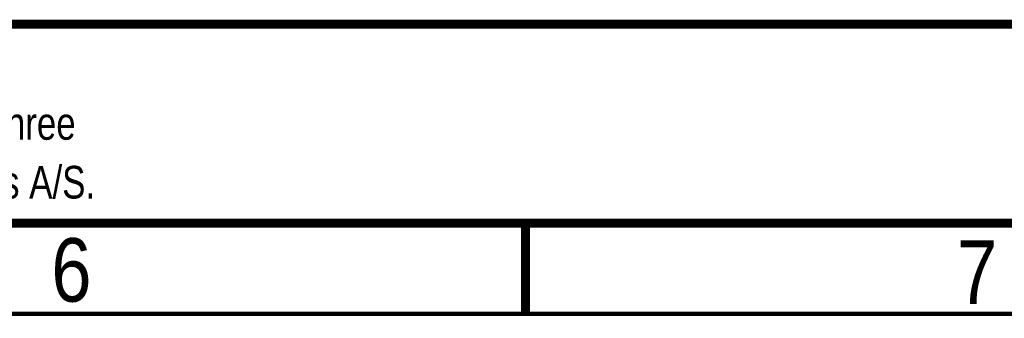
# Model space of a CAD drawing. Header units: millimetres. Extents: x -1 to 421, y -1 to 298.
# Tile 21 of 26: x 287 to 341, y 5 to 21. Entities that reach past the tile are written whole.
import ezdxf

# ---------------------------------------------------------------- set-up
doc = ezdxf.new("R2010")
doc.units = ezdxf.units.MM
doc.header["$LTSCALE"] = 23.1
doc.layers.get('0').update_dxf_attribs({"linetype": 'CONTINUOUS'})
doc.styles.get("Standard").update_dxf_attribs({"font": 'txt', "width": 0.8})
doc.styles.add('TEXTSTYLE_2', font='txt', dxfattribs={"width": 0.85})

msp = doc.modelspace()

# ---------------------------------------------------------------- linework, layer by layer
at = {"color": 2, "linetype": 'CONTINUOUS'}
for p, q in [((230.0503, 20.9983), (410.0503, 20.9983)), ((230.0503, 20.9983), (410.0503, 20.9983)), ((230.0503, 9.9983), (410.0503, 9.9983))]:
    msp.add_line(p, q, dxfattribs=at)
at = {"color": 7, "linetype": 'CONTINUOUS'}
for p, q in [((320.1562, 9.8438), (319.8438, 10.1562)), ((320.1562, 10.1562), (319.8438, 9.8438))]:
    msp.add_line(p, q, dxfattribs=at)
at = {"color": 7, "linetype": 'CONTINUOUS', "const_width": 0.5}
for points in [[(230.0503, 20.9686), (410.0108, 20.9686)], [(20, 10), (410, 10)], [(315, 10), (315, 5)]]:
    msp.add_lwpolyline(points, dxfattribs=at)
at = {"color": 2, "linetype": 'CONTINUOUS', "const_width": 0.25}
msp.add_lwpolyline([(15, 5), (415, 5)], dxfattribs=at)

# ---------------------------------------------------------------- texts
at = {"color": 5, "linetype": 'CONTINUOUS', "insert": (231.1003, 19.6383), "char_height": 1.8, "width": 100.8, "attachment_point": 1, "line_spacing_factor": 1.08}
msp.add_mtext('Confidential:  Property of Danfoss A/S, Nordborg, Denmark.\\PNot to be handed over to, copied or used by third party. Two- or three\\Pdimensional reproduction of contents to be authorized by Danfoss A/S.', dxfattribs=at)
at = {"color": 5, "linetype": 'CONTINUOUS', "char_height": 3.5, "width": 4.090625, "attachment_point": 2, "line_spacing_factor": 0.9, "style": 'TEXTSTYLE_2'}
for s, insert in [('6', (289.9487, 9.1695)), ('7', (339.9, 9.0477))]:
    msp.add_mtext(s, dxfattribs=dict(at, insert=insert))

doc.saveas('drawing.dxf')
